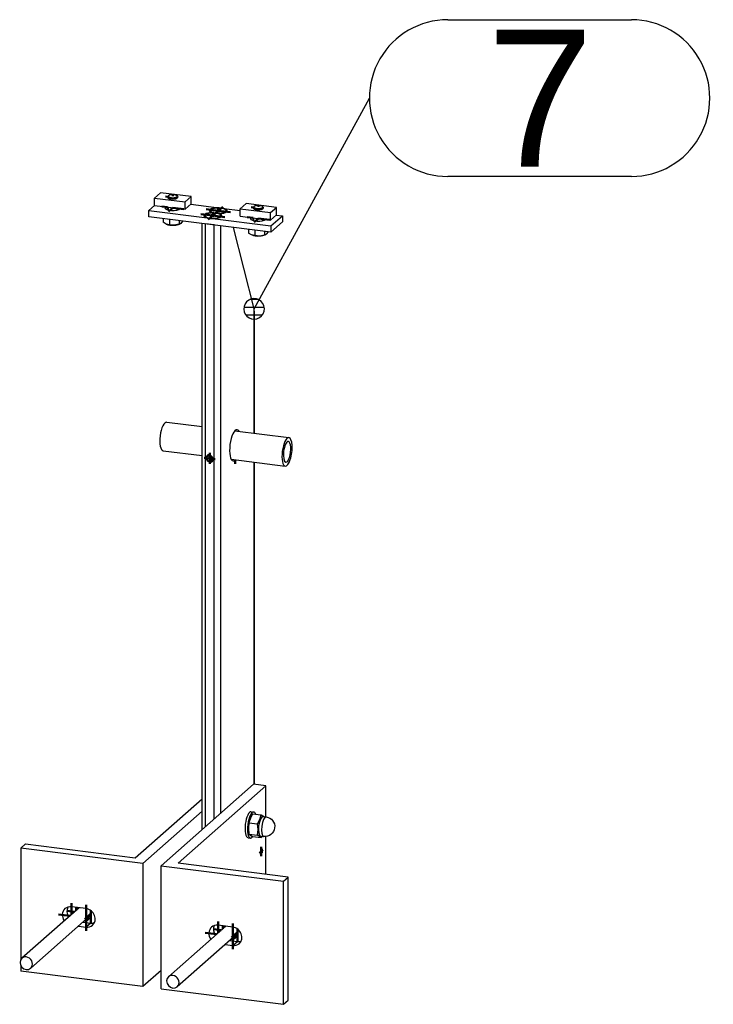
# Model space of a CAD drawing. Header units: millimetres. Extents: x 4464 to 5058, y 2900 to 3320.
# Tile 10 of 110: x 4557 to 4574, y 2944 to 2969. Entities that reach past the tile are written whole.
import ezdxf
from ezdxf.enums import TextEntityAlignment as Align

# ---------------------------------------------------------------- set-up
doc = ezdxf.new("R2010")
doc.units = ezdxf.units.MM
doc.linetypes.add('STRICHPUNKT2', pattern=[18.5, 10, -4, 0.5, -4])
doc.layers.get('0').update_dxf_attribs({"linetype": 'CONTINUOUS'})
for name, color, linetype in [('DIM49', 4, 'CONTINUOUS'), ('LE_GREEN', 3, 'CONTINUOUS'), ('LE_RED', 1, 'CONTINUOUS'), ('TXT_ALL', 7, 'CONTINUOUS')]:
    doc.layers.add(name, color=color, linetype=linetype)
doc.layers.add('LE_ALL', color=7, linetype='CONTINUOUS', lineweight=50)
doc.styles.add('ARIAL', font='arial.ttf')

# ---------------------------------------------------------------- blocks, each defined once
blk = doc.blocks.new('BALUSTER PROFIEL 80X15 R4_03474', base_point=(4562.163, 2958.797))
for p, q in [((4561.271, 2948.591), (4561.271, 2964.062)), ((4561.357, 2948.667), (4561.357, 2964.051)), ((4561.576, 2964.023), (4561.357, 2964.051)), ((4561.576, 2948.86), (4561.576, 2964.023)), ((4561.747, 2949.011), (4561.747, 2964.002)), ((4562.596, 2961.883), (4562.072, 2963.961)), ((4562.596, 2958.709), (4562.596, 2961.883)), ((4562.605, 2958.708), (4562.605, 2961.818)), ((4562.596, 2949.748), (4562.596, 2957.97)), ((4562.605, 2949.747), (4562.605, 2957.969))]:
    blk.add_line(p, q)
for centre, major_axis, ratio, start_param, end_param in [((4562.471, 2961.899), (0.087, -0.181), 0.559575, 0.864613, 1.22598), ((4562.113, 2958.4), (-0.05, -0.397), 0.333333, 3.141593, 6.283185), ((4562.113, 2958.4), (-0.05, -0.397), 0.333333, 2.730455, 3.141593), ((4562.113, 2958.4), (-0.05, -0.397), 0.333333, 0, 0.411138)]:
    blk.add_ellipse(centre, major_axis=major_axis, ratio=ratio, start_param=start_param, end_param=end_param)
at = {"layer": 'LE_RED'}
for start_param, end_param in [(3.141593, 6.283185), (2.093172, 3.141593), (0, 0.522376)]:
    blk.add_ellipse((4561.466, 2958.066), major_axis=(0.0661, -0.075), ratio=0.881917, start_param=start_param, end_param=end_param, dxfattribs=at)
blk = doc.blocks.new('_03476', base_point=(4562.113, 2958.031))
at = {"layer": 'LE_ALL', "color": 1, "linetype": 'STRICHPUNKT2'}
for p, q in [((4561.466, 2958.066), (4561.466, 2958.207)), ((4561.466, 2958.066), (4561.326, 2958.084)), ((4561.449, 2958.05), (4561.522, 2958.115)), ((4561.466, 2958.066), (4561.466, 2957.925)), ((4561.466, 2958.066), (4561.607, 2958.048)), ((4562.113, 2958.031), (4562.113, 2957.929))]:
    blk.add_line(p, q, dxfattribs=at)
blk = doc.blocks.new('_03475')
blk.add_blockref('_03476', (4562.113, 2958.031))
blk = doc.blocks.new('DIN 13-M6_03478', base_point=(4561.522, 2958.003))
for start_param, end_param in [(3.141593, 6.283185), (0, 3.141593)]:
    blk.add_ellipse((4561.466, 2958.066), major_axis=(0.0551, -0.0625), ratio=0.881917, start_param=start_param, end_param=end_param)
at = {"layer": 'LE_RED'}
for start_param, end_param in [(3.141593, 6.283185), (2.093172, 3.141593), (0, 0.522376)]:
    blk.add_ellipse((4561.466, 2958.066), major_axis=(0.0661, -0.075), ratio=0.881917, start_param=start_param, end_param=end_param, dxfattribs=at)
blk = doc.blocks.new('DIN 13-M6_03477')
blk.add_blockref('DIN 13-M6_03478', (4561.522, 2958.003))
blk = doc.blocks.new('BALUSTER PROFIEL 80X15 R4_03473')
for name, p in [('BALUSTER PROFIEL 80X15 R4_03474', (4562.163, 2958.797)), ('_03475', (0, 0)), ('DIN 13-M6_03477', (0, 0))]:
    blk.add_blockref(name, p)
blk = doc.blocks.new('Hoeklijn 200x100x10_03481', base_point=(4561.855, 2945.658))
for p, q in [((4562.584, 2949.749), (4560.227, 2947.671)), ((4560.657, 2947.735), (4562.896, 2949.71)), ((4562.896, 2949.71), (4562.584, 2949.749)), ((4562.896, 2948.918), (4562.896, 2949.71)), ((4562.896, 2947.453), (4562.896, 2948.42)), ((4560.227, 2947.671), (4563.345, 2947.278)), ((4560.227, 2944.528), (4560.227, 2947.671)), ((4563.463, 2947.382), (4560.657, 2947.735)), ((4563.345, 2947.278), (4563.463, 2947.382)), ((4562.051, 2946.105), (4561.677, 2946.152)), ((4561.855, 2945.658), (4562.051, 2945.634)), ((4561.973, 2945.762), (4562.169, 2945.738)), ((4562.051, 2945.634), (4562.169, 2945.738))]:
    blk.add_line(p, q)
for points in [[(4563.345, 2944.135), (4563.463, 2944.239), (4563.463, 2947.382)], [(4560.227, 2944.528), (4563.345, 2944.135), (4563.345, 2947.278)]]:
    blk.add_lwpolyline(points)
for centre, major_axis, ratio, start_param, end_param in [((4562.778, 2948.035), (-0.0104, -0.0827), 0.333333, 3.141593, 6.283185), ((4562.778, 2948.035), (-0.0104, -0.0827), 0.333333, 0, 3.141593), ((4561.677, 2945.917), (0.165, -0.188), 0.881917, 3.141593, 4.597824), ((4561.677, 2945.917), (0.165, -0.188), 0.881917, 2.356194, 3.141593), ((4561.795, 2946.021), (0.165, -0.188), 0.881917, 3.505949, 4.597824), ((4562.051, 2945.87), (0.165, -0.188), 0.881917, 6.283185, 8.63938), ((4562.051, 2945.87), (0.165, -0.188), 0.881917, 5.497787, 6.283185), ((4562.169, 2945.973), (0.165, -0.188), 0.881917, 5.497787, 5.918829)]:
    blk.add_ellipse(centre, major_axis=major_axis, ratio=ratio, start_param=start_param, end_param=end_param)
blk = doc.blocks.new('_03483', base_point=(4562.184, 2945.987))
at = {"layer": 'LE_ALL', "color": 1, "linetype": 'STRICHPUNKT2'}
for p, q in [((4562.778, 2948.035), (4562.778, 2948.153)), ((4562.778, 2948.035), (4562.822, 2948.074)), ((4562.778, 2948.035), (4562.734, 2947.996)), ((4562.751, 2948.038), (4562.817, 2948.03)), ((4562.778, 2948.035), (4562.778, 2947.917)), ((4561.677, 2945.955), (4561.677, 2946.247)), ((4561.795, 2946.059), (4561.795, 2946.137)), ((4562.051, 2945.54), (4562.051, 2946.199)), ((4562.169, 2945.738), (4562.169, 2946.058)), ((4561.35, 2945.958), (4561.639, 2945.921)), ((4561.561, 2946.05), (4561.757, 2946.025)), ((4562.184, 2945.987), (4562.016, 2945.838))]:
    blk.add_line(p, q, dxfattribs=at)
blk = doc.blocks.new('_03482')
blk.add_blockref('_03483', (4562.184, 2945.987))
blk = doc.blocks.new('Hoeklijn 200x100x10_03480')
for name, p in [('Hoeklijn 200x100x10_03481', (4561.855, 2945.658)), ('_03482', (0, 0))]:
    blk.add_blockref(name, p)
blk = doc.blocks.new('Hoeklijn 200x100x10_03485', base_point=(4558.31, 2946.577))
for p, q in [((4559.565, 2947.873), (4561.271, 2949.377)), ((4556.641, 2948.122), (4556.759, 2948.226)), ((4559.759, 2947.73), (4556.641, 2948.122)), ((4556.641, 2948.122), (4556.641, 2945.274)), ((4556.759, 2948.226), (4559.565, 2947.873)), ((4558.31, 2946.577), (4557.935, 2946.624)), ((4558.113, 2946.13), (4558.31, 2946.105)), ((4558.231, 2946.234), (4558.427, 2946.209)), ((4558.427, 2946.209), (4558.31, 2946.105)), ((4556.641, 2945.127), (4556.641, 2944.98)), ((4559.759, 2944.587), (4556.641, 2944.98)), ((4560.227, 2944.999), (4559.759, 2944.587))]:
    blk.add_line(p, q)
blk.add_lwpolyline([(4561.271, 2949.063), (4559.759, 2947.73), (4559.759, 2944.587)])
for centre, start_param, end_param in [((4557.935, 2946.388), 3.141593, 4.597824), ((4557.935, 2946.388), 2.356194, 3.141593), ((4558.053, 2946.492), 3.505949, 4.597824), ((4558.31, 2946.341), 6.283185, 8.63938), ((4558.31, 2946.341), 5.497787, 6.283185), ((4558.427, 2946.445), 5.497787, 5.918829)]:
    blk.add_ellipse(centre, major_axis=(0.165, -0.188), ratio=0.881917, start_param=start_param, end_param=end_param)
blk = doc.blocks.new('_03487', base_point=(4558.442, 2946.458))
at = {"layer": 'LE_ALL', "color": 1, "linetype": 'STRICHPUNKT2'}
for p, q in [((4557.935, 2946.718), (4557.935, 2946.426)), ((4558.053, 2946.609), (4558.053, 2946.53)), ((4558.31, 2946.671), (4558.31, 2946.011)), ((4557.898, 2946.393), (4557.608, 2946.429)), ((4558.015, 2946.497), (4557.819, 2946.521)), ((4558.442, 2946.458), (4558.274, 2946.31)), ((4558.427, 2946.53), (4558.427, 2946.209))]:
    blk.add_line(p, q, dxfattribs=at)
blk = doc.blocks.new('_03486')
blk.add_blockref('_03487', (4558.442, 2946.458))
blk = doc.blocks.new('Hoeklijn 200x100x10_03484')
for name, p in [('Hoeklijn 200x100x10_03485', (4558.31, 2946.577)), ('_03486', (0, 0))]:
    blk.add_blockref(name, p)
blk = doc.blocks.new('Precisie buis 22x3_03489', base_point=(4563.405, 2957.969))
for p, q in [((4560.366, 2958.99), (4561.271, 2958.876)), ((4562.106, 2958.771), (4563.484, 2958.597)), ((4560.274, 2958.262), (4561.271, 2958.137)), ((4562.014, 2958.043), (4563.392, 2957.87))]:
    blk.add_line(p, q)
for centre, major_axis, start_param, end_param in [((4560.32, 2958.626), (-0.046, -0.364), 3.141593, 6.283185), ((4563.438, 2958.233), (-0.046, -0.364), 3.141593, 6.283185), ((4563.438, 2958.233), (-0.033, -0.265), 3.141593, 6.283185), ((4563.438, 2958.233), (-0.046, -0.364), 0, 3.141593), ((4563.438, 2958.233), (-0.033, -0.265), 6.283185, 9.424778)]:
    blk.add_ellipse(centre, major_axis=major_axis, ratio=0.333333, start_param=start_param, end_param=end_param)
blk = doc.blocks.new('Precisie buis 22x3_03488')
blk.add_blockref('Precisie buis 22x3_03489', (4563.405, 2957.969))
blk = doc.blocks.new('153.1.100 100 x 5 50 x 47 PM6_03491', base_point=(4562.519, 2964.211))
for p, q in [((4559.907, 2964.391), (4560.056, 2964.522)), ((4561.721, 2964.452), (4561.694, 2964.463)), ((4561.828, 2964.446), (4561.797, 2964.442)), ((4561.828, 2964.446), (4562.239, 2964.394)), ((4559.907, 2964.391), (4561.399, 2964.203)), ((4559.907, 2964.234), (4559.907, 2964.391)), ((4563.025, 2963.841), (4559.907, 2964.234)), ((4561.526, 2964.328), (4561.511, 2964.337)), ((4561.534, 2964.186), (4563.025, 2963.998)), ((4561.717, 2964.311), (4561.696, 2964.305)), ((4563.025, 2963.998), (4563.32, 2964.258)), ((4563.164, 2964.277), (4563.32, 2964.258)), ((4563.32, 2964.258), (4563.32, 2964.101)), ((4563.025, 2963.841), (4563.32, 2964.101)), ((4563.025, 2963.998), (4563.025, 2963.841))]:
    blk.add_line(p, q)
for points in [[(4560.982, 2964.552), (4561.694, 2964.463)], [(4561.399, 2964.203), (4561.466, 2964.183), (4561.534, 2964.186)]]:
    blk.add_lwpolyline(points)
for centre, major_axis, start_param, end_param in [((4560.522, 2964.462), (0.2, 0), 2.761161, 3.141593), ((4560.522, 2964.462), (0.2, 0), 3.141593, 5.940882), ((4561.684, 2964.387), (0.228, 0), 1.530478, 3.50296), ((4561.684, 2964.387), (0.228, 0), 5.921818, 7.171566), ((4561.543, 2964.262), (0.228, 0), 1.712902, 3.50296), ((4561.543, 2964.262), (0.228, 0), 3.50296, 4.029973), ((4561.684, 2964.387), (0.228, 0), 3.50296, 3.847549), ((4561.543, 2964.262), (0.228, 0), 4.67207, 5.921818), ((4561.684, 2964.387), (0.228, 0), 4.854494, 5.921818), ((4561.543, 2964.262), (0.228, 0), 5.921818, 6.989142), ((4562.705, 2964.187), (0.2, 0), 2.761161, 3.141593), ((4562.705, 2964.187), (0.2, 0), 3.141593, 5.940882)]:
    blk.add_ellipse(centre, major_axis=major_axis, ratio=0.333333, start_param=start_param, end_param=end_param)
blk = doc.blocks.new('_03493', base_point=(4560.522, 2964.462))
at = {"layer": 'LE_ALL', "color": 1, "linetype": 'STRICHPUNKT2'}
for p, q in [((4560.389, 2964.478), (4560.242, 2964.497)), ((4560.522, 2964.462), (4560.416, 2964.368)), ((4560.522, 2964.462), (4560.803, 2964.426)), ((4561.684, 2964.387), (4561.377, 2964.425)), ((4561.684, 2964.387), (4561.8, 2964.489)), ((4561.684, 2964.481), (4561.684, 2964.363)), ((4561.543, 2964.262), (4561.236, 2964.3)), ((4561.543, 2964.262), (4561.427, 2964.159)), ((4561.543, 2964.262), (4561.659, 2964.364)), ((4561.543, 2964.356), (4561.543, 2964.238)), ((4561.543, 2964.262), (4561.85, 2964.223)), ((4561.684, 2964.387), (4561.568, 2964.284)), ((4561.684, 2964.387), (4561.992, 2964.348)), ((4562.572, 2964.203), (4562.424, 2964.222)), ((4562.705, 2964.187), (4562.599, 2964.093)), ((4562.705, 2964.187), (4562.986, 2964.151))]:
    blk.add_line(p, q, dxfattribs=at)
blk = doc.blocks.new('_03492')
blk.add_blockref('_03493', (4560.522, 2964.462))
blk = doc.blocks.new('153.1.100 100 x 5 50 x 47 PM6_03490')
for name, p in [('153.1.100 100 x 5 50 x 47 PM6_03491', (4562.519, 2964.211)), ('_03492', (0, 0))]:
    blk.add_blockref(name, p)
blk = doc.blocks.new('Sluitring (DIN 125)-M10_03497', base_point=(4562.587, 2949.041))
for p, q in [((4562.525, 2949.048), (4562.587, 2949.041)), ((4562.442, 2948.387), (4562.504, 2948.379))]:
    blk.add_line(p, q)
at = {"layer": 'LE_GREEN'}
for centre, start_param, end_param in [((4562.483, 2948.718), 3.141593, 6.283185), ((4562.546, 2948.71), 3.141593, 6.283185), ((4562.546, 2948.71), 2.614153, 3.141593), ((4562.546, 2948.71), 0, 0.527439)]:
    blk.add_ellipse(centre, major_axis=(-0.042, -0.331), ratio=0.333333, start_param=start_param, end_param=end_param, dxfattribs=at)
blk = doc.blocks.new('Sluitring (DIN 125)-M10_03496')
blk.add_blockref('Sluitring (DIN 125)-M10_03497', (4562.587, 2949.041))
blk = doc.blocks.new('Hoge dopmoer (DIN 1587)-M10_03499', base_point=(4562.801, 2948.426))
for p, q in [((4562.56, 2948.998), (4562.781, 2948.971)), ((4562.764, 2948.43), (4562.842, 2948.421))]:
    blk.add_line(p, q)
for points in [[(4562.56, 2948.998), (4562.503, 2948.886), (4562.466, 2948.77), (4562.686, 2948.742)], [(4562.801, 2948.426), (4562.781, 2948.39), (4562.686, 2948.452), (4562.697, 2948.596), (4562.686, 2948.742), (4562.744, 2948.855), (4562.781, 2948.971), (4562.86, 2948.922)], [(4562.466, 2948.77), (4562.456, 2948.626), (4562.466, 2948.48), (4562.686, 2948.452)], [(4562.466, 2948.48), (4562.56, 2948.418), (4562.781, 2948.39)]]:
    blk.add_lwpolyline(points)
blk.add_lwpolyline([(4562.827, 2948.927), (4562.904, 2948.917, -1), (4562.842, 2948.421)], format="xyb")
for centre in [(4562.795, 2948.678), (4562.873, 2948.669)]:
    blk.add_ellipse(centre, major_axis=(-0.031, -0.248), ratio=0.333333, start_param=3.141593, end_param=6.283185)
blk = doc.blocks.new('Hoge dopmoer (DIN 1587)-M10_03498')
blk.add_blockref('Hoge dopmoer (DIN 1587)-M10_03499', (4562.801, 2948.426))
blk = doc.blocks.new('Montage hoeklijn aan baluster_03495')
for name in ['Sluitring (DIN 125)-M10_03496', 'Hoge dopmoer (DIN 1587)-M10_03498']:
    blk.add_blockref(name, (0, 0))
blk = doc.blocks.new('Carrosseriering M12 (ISO 7093 _ DIN 9021)_03503', base_point=(4558.384, 2946.306))
for centre, start_param, end_param in [((4558.24, 2946.468), 3.317607, 3.810313), ((4558.279, 2946.503), 3.536683, 3.810313), ((4558.279, 2946.503), 5.614465, 6.147079), ((4558.24, 2946.468), 0, 1.224886), ((4558.24, 2946.468), 5.614465, 6.283185)]:
    blk.add_ellipse(centre, major_axis=(0.143, -0.163), ratio=0.881917, start_param=start_param, end_param=end_param)
blk = doc.blocks.new('Carrosseriering M12 (ISO 7093 _ DIN 9021)_03502')
blk.add_blockref('Carrosseriering M12 (ISO 7093 _ DIN 9021)_03503', (4558.384, 2946.306))
blk = doc.blocks.new('Hoge dopmoer (DIN 1587)-M12_03505', base_point=(4558.322, 2946.314))
at = {"layer": 'LE_RED'}
for start_param, end_param in [(3.502147, 3.696404), (5.728374, 6.283185), (0, 0.148825)]:
    blk.add_ellipse((4558.279, 2946.503), major_axis=(0.132, -0.15), ratio=0.881917, start_param=start_param, end_param=end_param, dxfattribs=at)
blk = doc.blocks.new('GEWINDE_03507', base_point=(4558.322, 2946.314))
blk.add_ellipse((4558.285, 2946.508), major_axis=(0.112, -0.128), ratio=0.881917, start_param=6.283185, end_param=6.901505)
at = {"layer": 'LE_RED'}
for start_param, end_param in [(3.502147, 3.696404), (5.728374, 6.283185), (0, 0.148825)]:
    blk.add_ellipse((4558.279, 2946.503), major_axis=(0.132, -0.15), ratio=0.881917, start_param=start_param, end_param=end_param, dxfattribs=at)
blk = doc.blocks.new('GEWINDE_03506')
blk.add_blockref('GEWINDE_03507', (4558.322, 2946.314))
blk = doc.blocks.new('Hoge dopmoer (DIN 1587)-M12_03504')
for name, p in [('Hoge dopmoer (DIN 1587)-M12_03505', (4558.322, 2946.314)), ('GEWINDE_03506', (0, 0))]:
    blk.add_blockref(name, p)
blk = doc.blocks.new('Draadstang-M12x140_03509', base_point=(4556.67, 2945.31))
for p, q in [((4558.131, 2946.599), (4556.67, 2945.31)), ((4558.398, 2946.381), (4556.895, 2945.055))]:
    blk.add_line(p, q)
for start_param, end_param in [(3.141593, 6.283185), (0, 3.141593)]:
    blk.add_ellipse((4556.782, 2945.183), major_axis=(0.112, -0.128), ratio=0.881917, start_param=start_param, end_param=end_param)
blk = doc.blocks.new('Draadstang-M12x140_03508')
blk.add_blockref('Draadstang-M12x140_03509', (4556.67, 2945.31))
blk = doc.blocks.new('Montage baluster_03500')
for name in ['Draadstang-M12x140_03508', 'Carrosseriering M12 (ISO 7093 _ DIN 9021)_03502', 'Hoge dopmoer (DIN 1587)-M12_03504']:
    blk.add_blockref(name, (0, 0))
blk = doc.blocks.new('Carrosseriering M12 (ISO 7093 _ DIN 9021)_03513', base_point=(4562.125, 2945.835))
for centre, start_param, end_param in [((4561.982, 2945.997), 3.317607, 3.810313), ((4562.021, 2946.031), 3.536683, 3.810313), ((4561.982, 2945.997), 0, 1.224886), ((4561.982, 2945.997), 5.614465, 6.283185), ((4562.021, 2946.031), 5.614465, 6.147079)]:
    blk.add_ellipse(centre, major_axis=(0.143, -0.163), ratio=0.881917, start_param=start_param, end_param=end_param)
blk = doc.blocks.new('Carrosseriering M12 (ISO 7093 _ DIN 9021)_03512')
blk.add_blockref('Carrosseriering M12 (ISO 7093 _ DIN 9021)_03513', (4562.125, 2945.835))
blk = doc.blocks.new('Hoge dopmoer (DIN 1587)-M12_03515', base_point=(4562.064, 2945.842))
at = {"layer": 'LE_RED'}
for start_param, end_param in [(3.502147, 3.696404), (5.728374, 6.283185), (6.283185, 6.43201)]:
    blk.add_ellipse((4562.021, 2946.031), major_axis=(0.132, -0.15), ratio=0.881917, start_param=start_param, end_param=end_param, dxfattribs=at)
blk = doc.blocks.new('GEWINDE_03517', base_point=(4562.064, 2945.842))
blk.add_ellipse((4562.027, 2946.037), major_axis=(0.112, -0.128), ratio=0.881917, start_param=6.283185, end_param=6.901505)
at = {"layer": 'LE_RED'}
for start_param, end_param in [(3.502147, 3.696404), (5.728374, 6.283185), (6.283185, 6.43201)]:
    blk.add_ellipse((4562.021, 2946.031), major_axis=(0.132, -0.15), ratio=0.881917, start_param=start_param, end_param=end_param, dxfattribs=at)
blk = doc.blocks.new('GEWINDE_03516')
blk.add_blockref('GEWINDE_03517', (4562.064, 2945.842))
blk = doc.blocks.new('Hoge dopmoer (DIN 1587)-M12_03514')
for name, p in [('Hoge dopmoer (DIN 1587)-M12_03515', (4562.064, 2945.842)), ('GEWINDE_03516', (0, 0))]:
    blk.add_blockref(name, p)
blk = doc.blocks.new('Draadstang-M12x140_03519', base_point=(4560.412, 2944.839))
for p, q in [((4561.873, 2946.128), (4560.412, 2944.839)), ((4562.139, 2945.909), (4560.637, 2944.584))]:
    blk.add_line(p, q)
for start_param, end_param in [(3.141593, 6.283185), (6.283185, 9.424778)]:
    blk.add_ellipse((4560.524, 2944.711), major_axis=(0.112, -0.128), ratio=0.881917, start_param=start_param, end_param=end_param)
blk = doc.blocks.new('Draadstang-M12x140_03518')
blk.add_blockref('Draadstang-M12x140_03519', (4560.412, 2944.839))
blk = doc.blocks.new('Montage baluster_03510')
for name in ['Draadstang-M12x140_03518', 'Carrosseriering M12 (ISO 7093 _ DIN 9021)_03512', 'Hoge dopmoer (DIN 1587)-M12_03514']:
    blk.add_blockref(name, (0, 0))
blk = doc.blocks.new('Stelschroef (DIN 913 - ISO 4026)-M6x20_03522', base_point=(4561.46, 2958.114))
for p in [(4561.477, 2958.143), (4561.487, 2958.139)]:
    blk.add_line(p, (4561.46, 2958.114))
for points in [[(4561.518, 2958.118), (4561.528, 2958.1), (4561.487, 2958.064)], [(4561.46, 2958.114), (4561.487, 2958.064), (4561.541, 2958.057)]]:
    blk.add_lwpolyline(points)
at = {"layer": 'LE_RED'}
blk.add_ellipse((4561.514, 2958.108), major_axis=(0.0551, -0.0625), ratio=0.881917, start_param=3.583421, end_param=5.841357, dxfattribs=at)
blk = doc.blocks.new('GEWINDE_03524', base_point=(4561.54, 2958.03))
at = {"layer": 'LE_RED'}
blk.add_ellipse((4561.514, 2958.108), major_axis=(0.0551, -0.0625), ratio=0.881917, start_param=3.583421, end_param=5.841357, dxfattribs=at)
blk = doc.blocks.new('GEWINDE_03523')
blk.add_blockref('GEWINDE_03524', (4561.54, 2958.03))
blk = doc.blocks.new('Stelschroef (DIN 913 - ISO 4026)-M6x20_03521')
for name, p in [('Stelschroef (DIN 913 - ISO 4026)-M6x20_03522', (4561.46, 2958.114)), ('GEWINDE_03523', (0, 0))]:
    blk.add_blockref(name, p)
blk = doc.blocks.new('Montage sierregel_03520')
blk.add_blockref('Stelschroef (DIN 913 - ISO 4026)-M6x20_03521', (0, 0))
blk = doc.blocks.new('Verzonken kopbout (DIN 7991_ISO 10642)-M6x20_03527', base_point=(4561.483, 2964.246))
for p, q in [((4561.343, 2964.239), (4561.343, 2964.262)), ((4561.531, 2964.24), (4561.531, 2964.287)), ((4561.603, 2964.249), (4561.603, 2964.278)), ((4561.743, 2964.239), (4561.743, 2964.262))]:
    blk.add_line(p, q)
blk.add_lwpolyline([(4561.483, 2964.246), (4561.555, 2964.236), (4561.615, 2964.253), (4561.603, 2964.278), (4561.531, 2964.287), (4561.471, 2964.271)], close=True)
for centre, start_param, end_param in [((4561.543, 2964.262), 0, 3.141593), ((4561.543, 2964.262), 3.141593, 6.283185), ((4561.543, 2964.239), 3.141593, 3.422522), ((4561.543, 2964.239), 6.002256, 6.283185)]:
    blk.add_ellipse(centre, major_axis=(0.2, 0), ratio=0.333333, start_param=start_param, end_param=end_param)
blk = doc.blocks.new('Verzonken kopbout (DIN 7991_ISO 10642)-M6x20_03526')
blk.add_blockref('Verzonken kopbout (DIN 7991_ISO 10642)-M6x20_03527', (4561.483, 2964.246))
blk = doc.blocks.new('Verzonken kopbout (DIN 7991_ISO 10642)-M6x20_03529', base_point=(4561.625, 2964.37))
for p, q in [((4561.672, 2964.364), (4561.672, 2964.412)), ((4561.744, 2964.374), (4561.744, 2964.403)), ((4561.484, 2964.364), (4561.484, 2964.387)), ((4561.884, 2964.364), (4561.884, 2964.387))]:
    blk.add_line(p, q)
blk.add_lwpolyline([(4561.625, 2964.37), (4561.697, 2964.361), (4561.756, 2964.377), (4561.744, 2964.403), (4561.672, 2964.412), (4561.612, 2964.396)], close=True)
for centre, start_param, end_param in [((4561.684, 2964.387), 0, 3.141593), ((4561.684, 2964.387), 3.141593, 6.283185), ((4561.684, 2964.364), 3.141593, 3.422522), ((4561.684, 2964.364), 6.002256, 6.283185)]:
    blk.add_ellipse(centre, major_axis=(0.2, 0), ratio=0.333333, start_param=start_param, end_param=end_param)
blk = doc.blocks.new('Verzonken kopbout (DIN 7991_ISO 10642)-M6x20_03528')
blk.add_blockref('Verzonken kopbout (DIN 7991_ISO 10642)-M6x20_03529', (4561.625, 2964.37))
blk = doc.blocks.new('Montage strip op baluster_03525')
for name in ['Verzonken kopbout (DIN 7991_ISO 10642)-M6x20_03528', 'Verzonken kopbout (DIN 7991_ISO 10642)-M6x20_03526']:
    blk.add_blockref(name, (0, 0))
blk = doc.blocks.new('1011-2 Moerblok M8 SMALL_03532', base_point=(4562.572, 2964.454))
for p, q in [((4562.392, 2964.57), (4562.239, 2964.435)), ((4562.239, 2964.435), (4563.018, 2964.337)), ((4562.239, 2964.247), (4562.239, 2964.435)), ((4563.171, 2964.472), (4562.392, 2964.57)), ((4563.018, 2964.337), (4563.171, 2964.472)), ((4563.171, 2964.284), (4563.171, 2964.472)), ((4563.018, 2964.149), (4563.171, 2964.284))]:
    blk.add_line(p, q)
blk.add_lwpolyline([(4562.239, 2964.247), (4563.018, 2964.149), (4563.018, 2964.337)])
at = {"layer": 'LE_RED'}
for start_param, end_param in [(3.141593, 4.351022), (4.351022, 5.658796)]:
    blk.add_ellipse((4562.705, 2964.454), major_axis=(0.133, 0), ratio=0.333333, start_param=start_param, end_param=end_param, dxfattribs=at)
blk = doc.blocks.new('DIN 13-M8_03534', base_point=(4562.572, 2964.454))
at = {"layer": 'LE_RED'}
for start_param, end_param in [(3.141593, 4.351022), (4.351022, 5.658796)]:
    blk.add_ellipse((4562.705, 2964.454), major_axis=(0.133, 0), ratio=0.333333, start_param=start_param, end_param=end_param, dxfattribs=at)
blk = doc.blocks.new('DIN 13-M8_03533')
blk.add_blockref('DIN 13-M8_03534', (4562.572, 2964.454))
blk = doc.blocks.new('_03536', base_point=(4562.705, 2964.517))
at = {"layer": 'LE_ALL', "color": 1, "linetype": 'STRICHPUNKT2'}
for p, q in [((4562.573, 2964.47), (4562.518, 2964.477)), ((4562.705, 2964.517), (4562.705, 2964.482))]:
    blk.add_line(p, q, dxfattribs=at)
blk = doc.blocks.new('_03535')
blk.add_blockref('_03536', (4562.705, 2964.517))
blk = doc.blocks.new('1011-2 Moerblok M8 SMALL_03531')
for name, p in [('1011-2 Moerblok M8 SMALL_03532', (4562.572, 2964.454)), ('_03535', (0, 0)), ('DIN 13-M8_03533', (0, 0))]:
    blk.add_blockref(name, p)
blk = doc.blocks.new('Zeskant tapbout-M8x16 (DIN 933)_03538', base_point=(4562.458, 2963.912))
for p, q in [((4562.458, 2963.912), (4562.458, 2963.817)), ((4562.534, 2963.768), (4562.458, 2963.817)), ((4562.617, 2963.753), (4562.537, 2963.767)), ((4562.617, 2963.892), (4562.617, 2963.753)), ((4562.74, 2963.741), (4562.617, 2963.753)), ((4562.863, 2963.766), (4562.74, 2963.741)), ((4562.863, 2963.861), (4562.863, 2963.766)), ((4562.884, 2963.772), (4562.863, 2963.766)), ((4562.908, 2963.787), (4562.884, 2963.772)), ((4562.952, 2963.844), (4562.908, 2963.787))]:
    blk.add_line(p, q)
for centre, major_axis, start_param, end_param in [((4562.705, 2964.482), (0.113, 0), 6.283185, 9.424778), ((4562.705, 2964.482), (0.113, 0), 3.141593, 6.283185), ((4562.705, 2963.813), (0.217, 0), 3.827423, 4.874621), ((4562.705, 2963.813), (0.217, 0), 4.874621, 5.624127)]:
    blk.add_ellipse(centre, major_axis=major_axis, ratio=0.333333, start_param=start_param, end_param=end_param)
blk = doc.blocks.new('GEWINDE_03540', base_point=(4562.838, 2964.463))
for p, q in [((4562.58, 2964.479), (4562.599, 2964.495)), ((4562.83, 2964.479), (4562.811, 2964.495)), ((4562.572, 2964.137), (4562.572, 2964.205)), ((4562.838, 2964.137), (4562.838, 2964.171))]:
    blk.add_line(p, q)
for start_param, end_param in [(2.780225, 3.141593), (3.141593, 6.283185), (6.283185, 6.644552)]:
    blk.add_ellipse((4562.705, 2964.463), major_axis=(0.133, 0), ratio=0.333333, start_param=start_param, end_param=end_param)
at = {"layer": 'LE_RED'}
for p, q in [((4562.592, 2964.454), (4562.592, 2964.482)), ((4562.818, 2964.454), (4562.818, 2964.482)), ((4562.592, 2964.132), (4562.592, 2964.202)), ((4562.818, 2964.132), (4562.818, 2964.174))]:
    blk.add_line(p, q, dxfattribs=at)
for start_param, end_param in [(2.780225, 3.141593), (3.141593, 5.658796), (1.209429, 2.780225), (0.946407, 1.209429)]:
    blk.add_ellipse((4562.705, 2964.482), major_axis=(0.113, 0), ratio=0.333333, start_param=start_param, end_param=end_param, dxfattribs=at)
blk = doc.blocks.new('GEWINDE_03539')
blk.add_blockref('GEWINDE_03540', (4562.838, 2964.463))
blk = doc.blocks.new('Zeskant tapbout-M8x16 (DIN 933)_03537')
for name, p in [('Zeskant tapbout-M8x16 (DIN 933)_03538', (4562.458, 2963.912)), ('GEWINDE_03539', (0, 0))]:
    blk.add_blockref(name, p)
blk = doc.blocks.new('Montage handregel_03530')
for name in ['1011-2 Moerblok M8 SMALL_03531', 'Zeskant tapbout-M8x16 (DIN 933)_03537']:
    blk.add_blockref(name, (0, 0))
blk = doc.blocks.new('1011-2 Moerblok M8 SMALL_03543', base_point=(4560.389, 2964.729))
for p, q in [((4560.209, 2964.845), (4560.056, 2964.71)), ((4560.056, 2964.71), (4560.836, 2964.612)), ((4560.056, 2964.522), (4560.056, 2964.71)), ((4560.989, 2964.747), (4560.209, 2964.845)), ((4560.836, 2964.612), (4560.989, 2964.747)), ((4560.989, 2964.559), (4560.989, 2964.747)), ((4560.836, 2964.424), (4560.989, 2964.559))]:
    blk.add_line(p, q)
blk.add_lwpolyline([(4560.056, 2964.522), (4560.836, 2964.424), (4560.836, 2964.612)])
at = {"layer": 'LE_RED'}
for start_param, end_param in [(3.141593, 4.351022), (4.351022, 5.658796)]:
    blk.add_ellipse((4560.522, 2964.729), major_axis=(0.133, 0), ratio=0.333333, start_param=start_param, end_param=end_param, dxfattribs=at)
blk = doc.blocks.new('DIN 13-M8_03545', base_point=(4560.389, 2964.729))
at = {"layer": 'LE_RED'}
for start_param, end_param in [(3.141593, 4.351022), (4.351022, 5.658796)]:
    blk.add_ellipse((4560.522, 2964.729), major_axis=(0.133, 0), ratio=0.333333, start_param=start_param, end_param=end_param, dxfattribs=at)
blk = doc.blocks.new('DIN 13-M8_03544')
blk.add_blockref('DIN 13-M8_03545', (4560.389, 2964.729))
blk = doc.blocks.new('_03547', base_point=(4560.522, 2964.792))
at = {"layer": 'LE_ALL', "color": 1, "linetype": 'STRICHPUNKT2'}
for p, q in [((4560.391, 2964.745), (4560.335, 2964.752)), ((4560.522, 2964.792), (4560.522, 2964.757))]:
    blk.add_line(p, q, dxfattribs=at)
blk = doc.blocks.new('_03546')
blk.add_blockref('_03547', (4560.522, 2964.792))
blk = doc.blocks.new('1011-2 Moerblok M8 SMALL_03542')
for name, p in [('1011-2 Moerblok M8 SMALL_03543', (4560.389, 2964.729)), ('_03546', (0, 0)), ('DIN 13-M8_03544', (0, 0))]:
    blk.add_blockref(name, p)
blk = doc.blocks.new('Zeskant tapbout-M8x16 (DIN 933)_03549', base_point=(4560.275, 2964.187))
for p, q in [((4560.275, 2964.187), (4560.275, 2964.092)), ((4560.434, 2964.167), (4560.434, 2964.028)), ((4560.351, 2964.043), (4560.275, 2964.092)), ((4560.434, 2964.028), (4560.355, 2964.042)), ((4560.557, 2964.016), (4560.434, 2964.028)), ((4560.681, 2964.041), (4560.557, 2964.016)), ((4560.681, 2964.136), (4560.681, 2964.041)), ((4560.702, 2964.047), (4560.681, 2964.041)), ((4560.725, 2964.062), (4560.702, 2964.047)), ((4560.769, 2964.119), (4560.725, 2964.062))]:
    blk.add_line(p, q)
for centre, major_axis, start_param, end_param in [((4560.522, 2964.757), (0.113, 0), 6.283185, 9.424778), ((4560.522, 2964.757), (0.113, 0), 3.141593, 6.283185), ((4560.522, 2964.088), (0.217, 0), 3.827423, 4.874621), ((4560.522, 2964.088), (0.217, 0), 4.874621, 5.624127)]:
    blk.add_ellipse(centre, major_axis=major_axis, ratio=0.333333, start_param=start_param, end_param=end_param)
blk = doc.blocks.new('GEWINDE_03551', base_point=(4560.656, 2964.738))
for p, q in [((4560.398, 2964.754), (4560.416, 2964.77)), ((4560.647, 2964.754), (4560.628, 2964.77)), ((4560.389, 2964.412), (4560.389, 2964.48)), ((4560.656, 2964.412), (4560.656, 2964.446))]:
    blk.add_line(p, q)
for start_param, end_param in [(2.780225, 3.141593), (3.141593, 6.283185), (6.283185, 6.644552)]:
    blk.add_ellipse((4560.522, 2964.738), major_axis=(0.133, 0), ratio=0.333333, start_param=start_param, end_param=end_param)
at = {"layer": 'LE_RED'}
for p, q in [((4560.409, 2964.729), (4560.409, 2964.757)), ((4560.636, 2964.729), (4560.636, 2964.757)), ((4560.409, 2964.407), (4560.409, 2964.477)), ((4560.636, 2964.407), (4560.636, 2964.449))]:
    blk.add_line(p, q, dxfattribs=at)
for start_param, end_param in [(2.780225, 3.141593), (3.141593, 5.658796), (1.209429, 2.780225), (0.946407, 1.209429)]:
    blk.add_ellipse((4560.522, 2964.757), major_axis=(0.113, 0), ratio=0.333333, start_param=start_param, end_param=end_param, dxfattribs=at)
blk = doc.blocks.new('GEWINDE_03550')
blk.add_blockref('GEWINDE_03551', (4560.656, 2964.738))
blk = doc.blocks.new('Zeskant tapbout-M8x16 (DIN 933)_03548')
for name, p in [('Zeskant tapbout-M8x16 (DIN 933)_03549', (4560.275, 2964.187)), ('GEWINDE_03550', (0, 0))]:
    blk.add_blockref(name, p)
blk = doc.blocks.new('Montage handregel_03541')
for name in ['1011-2 Moerblok M8 SMALL_03542', 'Zeskant tapbout-M8x16 (DIN 933)_03548']:
    blk.add_blockref(name, (0, 0))
blk = doc.blocks.new('Montage_03494')
for name in ['Montage handregel_03541', 'Montage strip op baluster_03525', 'Montage handregel_03530', 'Montage sierregel_03520', 'Montage hoeklijn aan baluster_03495', 'Montage baluster_03500', 'Montage baluster_03510']:
    blk.add_blockref(name, (0, 0))
blk = doc.blocks.new('SHAPE_06188', base_point=(4562.596, 2961.883))
at = {"layer": 'DIM49', "color": 3}
for p, q in [((4567.54, 2969.261), (4572.228, 2969.261)), ((4562.596, 2961.883), (4565.54, 2967.261)), ((4572.228, 2965.261), (4567.54, 2965.261)), ((4562.854, 2961.92), (4562.337, 2961.92)), ((4562.707, 2962.12), (4562.486, 2962.12)), ((4562.8, 2961.72), (4562.392, 2961.72))]:
    blk.add_line(p, q, dxfattribs=at)
blk.add_lwpolyline([(4562.534, 2961.628), (4562.602, 2961.62), (4562.67, 2961.631), (4562.733, 2961.658), (4562.786, 2961.702), (4562.827, 2961.757), (4562.852, 2961.821), (4562.859, 2961.889), (4562.849, 2961.957), (4562.821, 2962.02), (4562.778, 2962.074), (4562.722, 2962.114), (4562.658, 2962.139), (4562.59, 2962.147), (4562.522, 2962.136), (4562.459, 2962.108), (4562.406, 2962.065), (4562.365, 2962.01), (4562.34, 2961.946), (4562.333, 2961.877), (4562.343, 2961.81), (4562.371, 2961.747), (4562.414, 2961.693), (4562.469, 2961.652)], close=True, dxfattribs=at)
for centre, start_param, end_param in [((4567.54, 2967.261), 1.570796, 4.712389), ((4572.228, 2967.261), 4.712389, 7.853982)]:
    blk.add_ellipse(centre, major_axis=(2, 0), ratio=1, start_param=start_param, end_param=end_param, dxfattribs=at)
at = {"layer": 'TXT_ALL', "style": 'ARIAL'}
blk.add_text('7', height=3.5, dxfattribs=at).set_placement((4568.54, 2967.261), align=Align.MIDDLE_LEFT)
blk = doc.blocks.new('Tussen baluster_03472')
for name, p in [('SHAPE_06188', (4562.596, 2961.883)), ('Montage_03494', (0, 0)), ('153.1.100 100 x 5 50 x 47 PM6_03490', (0, 0)), ('BALUSTER PROFIEL 80X15 R4_03473', (0, 0)), ('Precisie buis 22x3_03488', (0, 0)), ('Hoeklijn 200x100x10_03480', (0, 0)), ('Hoeklijn 200x100x10_03484', (0, 0))]:
    blk.add_blockref(name, p)
blk = doc.blocks.new('_A3D0207_02745')
blk.add_blockref('Tussen baluster_03472', (0, 0))
blk = doc.blocks.new('_ANS0207_02744')
blk.add_blockref('_A3D0207_02745', (0, 0))

msp = doc.modelspace()

# ---------------------------------------------------------------- block references
msp.add_blockref('_ANS0207_02744', (0, 0))

doc.saveas('drawing.dxf')
